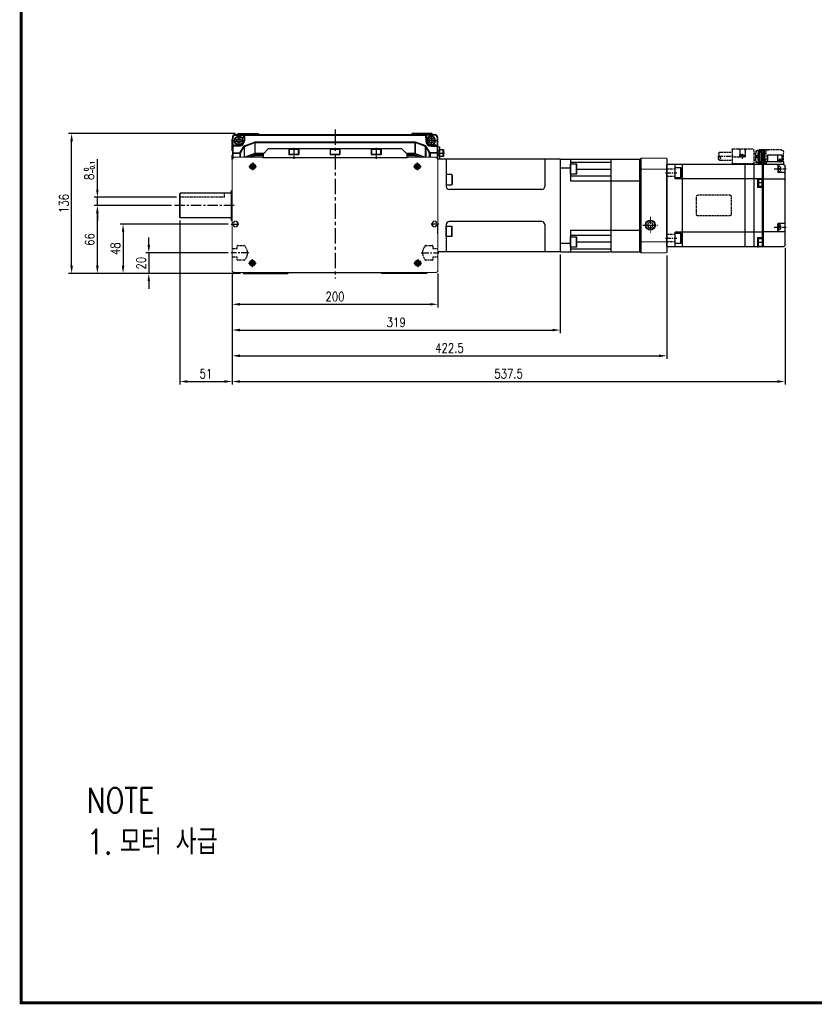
# Model space of a CAD drawing. Extents: x 8754 to 13695, y -84307 to -82568.
# Tile 18 of 34: x 11273 to 12045, y -84281 to -83325. Entities that reach past the tile are written whole.
import ezdxf

# ---------------------------------------------------------------- set-up
doc = ezdxf.new("R2010")
doc.units = 0
doc.header["$LTSCALE"] = 4
doc.header["$MEASUREMENT"] = 0
doc.linetypes.add('CENTER', pattern=[2, 1.25, -0.25, 0.25, -0.25])
doc.linetypes.add('HIDDEN', pattern=[0.375, 0.25, -0.125])
doc.layers.get('0').update_dxf_attribs({"linetype": 'CONTINUOUS'})
doc.layers.get('Defpoints').update_dxf_attribs({"linetype": 'CONTINUOUS'})
for name, color, linetype in [('0.CENTER', 1, 'CENTER'), ('CENTER', 1, 'CENTER'), ('CL', 1, 'CENTER'), ('DIMENSION', 4, 'CONTINUOUS'), ('HIDDEN', 3, 'HIDDEN')]:
    doc.layers.add(name, color=color, linetype=linetype)
doc.styles.add('GHS', font='romans.shx', dxfattribs={"width": 0.8, "bigfont": 'ghs.shx'})
doc.dimstyles.new('P3', dxfattribs={"dimscale": 3, "dimtxt": 3, "dimasz": 2.5, "dimexe": 1, "dimexo": 1, "dimgap": 1, "dimtad": 1, "dimdec": 3, "dimdsep": 46, "dimtxsty": 'GHS', "dimcen": 0, "dimclrd": 4, "dimclre": 4, "dimclrt": 4, "dimadec": 0, "dimazin": 0, "dimtfac": 1, "dimtdec": 3, "dimtmove": 0, "dimatfit": 3, "dimfxl": 0, "dimtolj": 1, "dimarcsym": 0})

# ---------------------------------------------------------------- blocks, each defined once
blk = doc.blocks.new('A$C51E1496B')
for p, q in [((2.5, 4.48), (3.75, 5.2)), ((2.5, 3.75), (2.5, 4.48)), ((2.5, 3.02), (2.5, 3.75)), ((3.75, 2.3), (2.5, 3.02)), ((5, 4.48), (3.75, 5.2)), ((3.75, 2.3), (5, 3.02)), ((5, 3.75), (5, 4.48)), ((5, 3.02), (5, 3.75))]:
    blk.add_line(p, q)
for radius in [2.75, 2.4]:
    blk.add_circle((3.75, 3.75), radius)
at = {"layer": 'CENTER', "ltscale": 0.5}
for p, q in [((0, 3.75), (7.5, 3.75)), ((3.75, 7.5), (3.75, 0))]:
    blk.add_line(p, q, dxfattribs=at)
blk = doc.blocks.new('A$C3ACF6E50')
for p, q in [((3, 31), (196.5, 31)), ((3, 30.5), (10.66, 30.5)), ((10.57, 24.95), (10.66, 30.51)), ((11.72, 30.02), (11.64, 24.92)), ((12.22, 30.51), (187.28, 30.51)), ((187.78, 30.02), (187.86, 24.92)), ((188.93, 24.95), (188.84, 30.51)), ((196.5, 30.5), (188.84, 30.5)), ((0, 28), (0, 7.19)), ((0.5, 28), (0.5, 19.98)), ((6.14, 19.51), (1, 19.51)), ((1.8, 20.53), (6.07, 20.53)), ((7.35, 13.15), (11.08, 19.43)), ((7.77, 12.91), (11.5, 19.19)), ((11.5, 19.19), (11.5, 9)), ((11.59, 19.87), (21.65, 23.68)), ((11.75, 19.45), (21.81, 23.27)), ((11.75, 9), (11.75, 19.45)), ((21.81, 23.27), (21.81, 12.67)), ((21.97, 23.74), (177.53, 23.74)), ((21.97, 12.69), (21.97, 23.3)), ((21.97, 23.3), (177.53, 23.3)), ((177.53, 12.69), (177.53, 23.3)), ((177.69, 23.27), (177.69, 12.67)), ((187.75, 19.45), (177.69, 23.27)), ((187.91, 19.87), (177.85, 23.68)), ((187.75, 9), (187.75, 19.45)), ((188, 19.19), (188, 9)), ((191.73, 12.91), (188, 19.19)), ((192.15, 13.15), (188.42, 19.43)), ((193.36, 19.51), (198.5, 19.51)), ((197.7, 20.53), (193.43, 20.53)), ((199, 28), (199, 19.98)), ((199.5, 28), (199.5, 7.19)), ((0.5, 19.01), (0.5, 13.15)), ((0.5, 13.15), (7.35, 13.15)), ((0.5, 12.71), (7.35, 12.71)), ((0.5, 12.71), (0.5, 7.98)), ((7.35, 12.71), (7.35, 9)), ((7.77, 9), (7.77, 12.91)), ((21.79, 12.66), (12.11, 9)), ((21.97, 12.24), (13.38, 9)), ((21.99, 10.94), (16.83, 9)), ((18.26, 9), (22.16, 10.47)), ((30.44, 12.69), (21.96, 12.69)), ((29.99, 12.24), (21.97, 12.24)), ((29.75, 11), (22.34, 11)), ((22.34, 10.5), (29.75, 10.5)), ((177.53, 12.69), (169.06, 12.69)), ((177.53, 12.24), (169.51, 12.24)), ((177.16, 11), (169.75, 11)), ((169.75, 10.5), (177.16, 10.5)), ((181.24, 9), (177.34, 10.47)), ((177.51, 10.94), (182.67, 9)), ((177.53, 12.24), (186.12, 9)), ((177.71, 12.66), (187.39, 9)), ((191.73, 9), (191.73, 12.91)), ((199, 13.15), (192.15, 13.15)), ((192.15, 12.71), (192.15, 9)), ((199, 12.71), (192.15, 12.71)), ((199, 19.01), (199, 13.15)), ((199, 12.71), (199, 7.98))]:
    blk.add_line(p, q)
for centre, radius, start, end in [((3, 28), 3, 90, 180), ((3, 28), 2.5, 90, 180), ((11.16, 30.5), 0.5, 90, 178.99998), ((12.22, 30.01), 0.5, 90, 178.99999), ((187.28, 30.01), 0.5, 1.00001, 90), ((188.34, 30.5), 0.5, 1.00002, 90), ((196.5, 28), 3, 0, 90), ((196.5, 28), 2.5, 0, 90), ((1.8, 18.73), 1.8, 90, 180), ((1, 19.01), 0.5, 90, 180), ((6.07, 25.03), 4.5, 270, 358.99998), ((6.14, 25.01), 5.5, 270, 358.99999), ((193.36, 25.01), 5.5, 181.00001, 270), ((193.43, 25.03), 4.5, 181.00002, 270), ((197.7, 18.73), 1.8, 360, 90), ((198.5, 19.01), 0.5, 0, 90), ((0.5, 12.65), 0.5, 90.00014, 180), ((0.5, 12.21), 0.5, 89.99994, 180), ((7.36, 13.23), 0.517, 269.14799, 322.16409), ((21.96, 12.19), 0.5, 90, 110.70441), ((22.34, 10), 1, 90, 110.62354), ((22.34, 10), 0.5, 90, 110.62352), ((177.16, 10), 1, 69.37646, 90), ((177.16, 10), 0.5, 69.37648, 90), ((177.54, 12.19), 0.5, 69.29559, 90), ((192.14, 13.23), 0.517, 217.83591, 270.85201), ((199, 12.65), 0.5, 0, 89.99986), ((199, 12.21), 0.5, 0, 90.00006)]:
    blk.add_arc(centre, radius, start, end)
for points, knots in [([(11.08, 19.43), (11.1, 19.45), (11.13, 19.5), (11.18, 19.57), (11.24, 19.63), (11.32, 19.71), (11.44, 19.8), (11.54, 19.84), (11.59, 19.87)], [0, 0, 0, 0, 0.128272, 0.254292, 0.378824, 0.502663, 0.751269, 1, 1, 1, 1]), ([(11.75, 19.45), (11.74, 19.44), (11.71, 19.42), (11.66, 19.39), (11.61, 19.35), (11.57, 19.3), (11.53, 19.25), (11.51, 19.21), (11.5, 19.19)], [0, 0, 0, 0, 0.140706, 0.290762, 0.451055, 0.622313, 0.805131, 1, 1, 1, 1]), ([(21.65, 23.68), (21.67, 23.69), (21.73, 23.71), (21.81, 23.73), (21.89, 23.74), (21.94, 23.74), (21.97, 23.74)], [0, 0, 0, 0, 0.252217, 0.501608, 0.75019, 1, 1, 1, 1]), ([(21.97, 23.3), (21.95, 23.3), (21.91, 23.3), (21.86, 23.29), (21.83, 23.27), (21.81, 23.27)], [0, 0, 0, 0, 0.326026, 0.658119, 1, 1, 1, 1]), ([(177.85, 23.68), (177.83, 23.69), (177.77, 23.71), (177.69, 23.73), (177.61, 23.74), (177.56, 23.74), (177.53, 23.74)], [0, 0, 0, 0, 0.252217, 0.501608, 0.75019, 1, 1, 1, 1]), ([(177.53, 23.3), (177.55, 23.3), (177.59, 23.3), (177.64, 23.29), (177.67, 23.27), (177.69, 23.27)], [0, 0, 0, 0, 0.326026, 0.658119, 1, 1, 1, 1]), ([(187.75, 19.45), (187.76, 19.44), (187.79, 19.42), (187.84, 19.39), (187.89, 19.35), (187.93, 19.3), (187.97, 19.25), (187.99, 19.21), (188, 19.19)], [0, 0, 0, 0, 0.140706, 0.290762, 0.451055, 0.622313, 0.805131, 1, 1, 1, 1]), ([(188.42, 19.43), (188.4, 19.45), (188.37, 19.5), (188.32, 19.57), (188.26, 19.63), (188.18, 19.71), (188.06, 19.8), (187.96, 19.84), (187.91, 19.87)], [0, 0, 0, 0, 0.128272, 0.254292, 0.378824, 0.502663, 0.751269, 1, 1, 1, 1])]:
    blk.add_open_spline(points, degree=3, knots=knots)
blk = doc.blocks.new('QW')
for p, q in [((9392.46, -86260.23), (9392.71, -86259.98)), ((9397.96, -86255.23), (9398.46, -86254.73)), ((9397.96, -86255.73), (9397.96, -86255.23)), ((9398.46, -86254.73), (9417.46, -86254.73)), ((9417.46, -86254.73), (9417.96, -86255.23)), ((9417.96, -86255.23), (9417.96, -86255.73)), ((9567.46, -86254.73), (9566.96, -86255.23)), ((9566.96, -86255.23), (9566.96, -86255.73)), ((9586.46, -86254.73), (9567.46, -86254.73)), ((9586.96, -86255.23), (9586.46, -86254.73)), ((9586.96, -86255.73), (9586.96, -86255.23)), ((9592.46, -86260.23), (9592.21, -86259.98)), ((9392.46, -86271.58), (9392.46, -86260.23)), ((9592.46, -86271.58), (9592.46, -86260.23)), ((9392.71, -86271.58), (9392.46, -86271.58)), ((9392.46, -86275.88), (9392.71, -86275.88)), ((9392.46, -86279.73), (9392.46, -86275.88)), ((9413.86, -86277.73), (9413.86, -86276.73)), ((9421.46, -86276.23), (9421.96, -86276.23)), ((9421.96, -86276.23), (9422.46, -86276.73)), ((9562.96, -86276.23), (9562.46, -86276.73)), ((9563.46, -86276.23), (9562.96, -86276.23)), ((9571.06, -86277.73), (9571.06, -86276.73)), ((9592.21, -86271.58), (9592.46, -86271.58)), ((9592.46, -86275.88), (9592.21, -86275.88)), ((9592.46, -86279.73), (9592.46, -86275.88)), ((9392.59, -86279.86), (9392.46, -86279.73)), ((9592.33, -86279.86), (9592.46, -86279.73))]:
    blk.add_line(p, q)
for centre, start, end in [((9414.36, -86276.73), 169.7435, 180), ((9570.56, -86276.73), 0, 10.2565)]:
    blk.add_arc(centre, 0.5, start, end)
blk = doc.blocks.new('A$C2D5E1BEB')
at = {"color": 7, "linetype": 'Continuous', "lineweight": 15}
for p, q in [((0.05, 2.51), (0.05, 198.49)), ((2.05, 200.5), (109.03, 200.5)), ((112.04, 197.49), (112.04, 172.07)), ((111.54, 29.85), (111.54, 171.15)), ((111.69, 171.5), (111.9, 171.71)), ((111.9, 29.29), (111.69, 29.5)), ((112.04, 28.93), (112.04, 3.51)), ((109.03, 0.5), (2.05, 0.5))]:
    blk.add_line(p, q, dxfattribs=at)
for points, knots in [([(2.05, 200.5), (2.01, 200.5), (1.91, 200.5), (1.77, 200.48), (1.63, 200.46), (1.49, 200.42), (1.36, 200.38), (1.16, 200.29), (0.91, 200.15), (0.63, 199.92), (0.39, 199.64), (0.23, 199.35), (0.12, 199.06), (0.06, 198.78), (0.05, 198.59), (0.05, 198.49)], [0, 0, 0, 0, 0.045956, 0.091235, 0.136063, 0.180673, 0.225302, 0.270185, 0.385998, 0.500084, 0.613988, 0.729983, 0.819362, 0.908741, 1, 1, 1, 1]), ([(112.04, 197.49), (112.04, 197.55), (112.04, 197.67), (112.02, 197.85), (112, 198.04), (111.96, 198.21), (111.91, 198.39), (111.85, 198.56), (111.73, 198.84), (111.52, 199.21), (111.17, 199.63), (110.75, 199.98), (110.34, 200.21), (109.98, 200.36), (109.67, 200.44), (109.35, 200.49), (109.14, 200.5), (109.03, 200.5)], [0, 0, 0, 0, 0.039428, 0.078337, 0.116868, 0.155169, 0.193387, 0.231671, 0.27017, 0.385992, 0.500042, 0.613955, 0.729914, 0.797069, 0.863938, 0.931321, 1, 1, 1, 1]), ([(111.54, 171.15), (111.54, 171.17), (111.54, 171.21), (111.56, 171.28), (111.58, 171.34), (111.61, 171.4), (111.64, 171.45), (111.67, 171.49), (111.69, 171.5)], [0, 0, 0, 0, 0.171546, 0.337268, 0.5, 0.662732, 0.828454, 1, 1, 1, 1]), ([(111.9, 171.71), (111.91, 171.73), (111.94, 171.76), (111.98, 171.81), (112.01, 171.87), (112.03, 171.93), (112.04, 172), (112.04, 172.04), (112.04, 172.07)], [0, 0, 0, 0, 0.171546, 0.337268, 0.5, 0.662732, 0.828454, 1, 1, 1, 1]), ([(111.69, 29.5), (111.67, 29.51), (111.64, 29.55), (111.61, 29.6), (111.58, 29.66), (111.56, 29.72), (111.54, 29.79), (111.54, 29.83), (111.54, 29.85)], [0, 0, 0, 0, 0.1715465, 0.3372684, 0.5, 0.6627316, 0.8284535, 1, 1, 1, 1]), ([(112.04, 28.93), (112.04, 28.96), (112.04, 29), (112.03, 29.07), (112.01, 29.13), (111.98, 29.19), (111.94, 29.24), (111.91, 29.27), (111.9, 29.29)], [0, 0, 0, 0, 0.171546, 0.337268, 0.5, 0.662732, 0.828454, 1, 1, 1, 1]), ([(0.05, 2.51), (0.05, 2.46), (0.05, 2.37), (0.06, 2.22), (0.09, 2.08), (0.12, 1.95), (0.17, 1.81), (0.25, 1.61), (0.39, 1.36), (0.63, 1.08), (0.91, 0.85), (1.2, 0.68), (1.49, 0.57), (1.77, 0.51), (1.96, 0.5), (2.05, 0.5)], [0, 0, 0, 0, 0.045956, 0.091235, 0.136063, 0.180673, 0.225302, 0.270185, 0.385998, 0.500084, 0.613988, 0.729983, 0.819362, 0.908741, 1, 1, 1, 1]), ([(109.03, 0.5), (109.09, 0.5), (109.22, 0.5), (109.4, 0.52), (109.58, 0.55), (109.76, 0.59), (109.93, 0.63), (110.1, 0.69), (110.38, 0.81), (110.75, 1.02), (111.17, 1.37), (111.52, 1.79), (111.75, 2.2), (111.9, 2.57), (111.98, 2.87), (112.04, 3.19), (112.04, 3.41), (112.04, 3.51)], [0, 0, 0, 0, 0.039428, 0.078337, 0.116868, 0.155169, 0.193387, 0.231671, 0.27017, 0.385992, 0.500042, 0.613955, 0.729914, 0.797069, 0.863938, 0.931321, 1, 1, 1, 1])]:
    blk.add_open_spline(points, degree=3, knots=knots, dxfattribs=at)
blk = doc.blocks.new('A$C559F7BB4')
for p, q in [((3.25, 6.5), (5.25, 7.66)), ((3.25, 5.31), (3.25, 6.5)), ((3.25, 4.11), (3.25, 5.31)), ((5.25, 2.96), (3.25, 4.11)), ((5.25, 7.66), (7.25, 6.5)), ((7.25, 4.11), (5.25, 2.96)), ((7.25, 6.5), (7.25, 5.31)), ((7.25, 5.31), (7.25, 4.11))]:
    blk.add_line(p, q)
for radius in [4.25, 3.73]:
    blk.add_circle((5.25, 5.31), radius)
at = {"layer": 'CENTER'}
for p, q in [((5.25, 10.61), (5.25, 0)), ((0, 5.31), (10.5, 5.31))]:
    blk.add_line(p, q, dxfattribs=at)
blk = doc.blocks.new('A$C6147525E')
for p, q in [((-90, 0), (-89, -1)), ((-46, -1), (-45, 0)), ((-45, 0), (45, 0)), ((45, 0), (46, -1)), ((89, -1), (90, 0)), ((-89, -1), (-46, -1)), ((89, -1), (46, -1))]:
    blk.add_line(p, q)
blk = doc.blocks.new('A$C3C367657')
for p, q in [((-15, 9.5), (-20, 4.5)), ((-20, 4.5), (-20, 1)), ((-20, 1), (120, 1)), ((115, 9.5), (-15, 9.5)), ((5.25, 9.5), (5.25, 4.1)), ((5.25, 4.1), (14.75, 4.1)), ((14.75, 9.5), (14.75, 4.1)), ((45.25, 9.5), (45.25, 4.1)), ((45.25, 4.1), (54.75, 4.1)), ((54.75, 9.5), (54.75, 4.1)), ((85.25, 9.5), (85.25, 4.1)), ((85.25, 4.1), (94.75, 4.1)), ((94.75, 9.5), (94.75, 4.1)), ((115, 9.5), (120, 4.5)), ((120, 1), (120, 4.5))]:
    blk.add_line(p, q)
at = {"layer": 'CENTER', "ltscale": 0.5}
for p, q in [((10, 10.5), (10, 0)), ((90, 10.5), (90, 0))]:
    blk.add_line(p, q, dxfattribs=at)
blk = doc.blocks.new('A$C4E323714')
for p, q in [((0, 4.7), (0.52, 5)), ((8.5, 4.7), (0, 4.7)), ((0, 0), (0, 4.7)), ((8.5, 0), (0, 0)), ((7.98, 5), (0.52, 5)), ((8.5, 4.7), (7.98, 5)), ((8.5, 4.7), (8.5, 0))]:
    blk.add_line(p, q)
blk = doc.blocks.new('A$C4AFA7B4E')
for p, q in [((121, 45), (2, 45)), ((10, 45), (10, 18.5)), ((106, 45), (106, 18.5)), ((121, 45), (121, -45)), ((103, 15.5), (13, 15.5)), ((10, -18.5), (10, -45)), ((103, -15.5), (13, -15.5)), ((106, -18.5), (106, -45)), ((121, -45), (2, -45))]:
    blk.add_line(p, q)
for centre, start, end in [((13, 18.5), 180, 270), ((103, 18.5), 270, 0), ((13, -18.5), 90, 180), ((103, -18.5), 0, 90)]:
    blk.add_arc(centre, 3, start, end)
blk = doc.blocks.new('A$C542E2488')
for p, q in [((-112, 48.8), (-98, 48.8)), ((-112, 42.4), (-112, 48.8)), ((-107.7, 48.8), (-107.7, 43.4)), ((-98, 48.8), (-98, 42.4)), ((-113.5, 42.4), (-96.5, 42.4)), ((-113.5, 42.4), (-113.5, 40)), ((-113.5, 40), (-93, 40)), ((-112, 43.4), (-107.7, 43.4)), ((-111.4, 43.99), (-111.45, 43.4)), ((-109.7, 44.7), (-110.57, 44.2)), ((-109.7, 44.7), (-108.83, 44.2)), ((-108, 38.5), (-108.5, 38.5)), ((-108.5, 32.5), (-108.5, 38.5)), ((-108, 43.99), (-107.95, 43.4)), ((-108, 39), (-108, 32.4)), ((-96.5, 42.4), (-96.5, 40)), ((-96.5, 42.4), (-96.5, 40)), ((-94, -40), (-94, 40)), ((-93, 33), (-93, 40)), ((-93, -40), (-93, 39.89)), ((-92.65, 40), (-85.05, 40)), ((-84.7, 40), (-0.55, 40)), ((-84.7, 40), (-84.7, -40)), ((-76.2, -40), (-76.2, 40)), ((-15.2, -40), (-15.2, 40)), ((-8, 26), (-8, 40)), ((0, -39.78), (0, 39.78)), ((-115, -38), (-115, 38)), ((-114, 32), (-108.4, 32)), ((-110.5, 35.5), (-109.83, 36.66)), ((-110.5, 35.5), (-109.83, 34.34)), ((-109.48, 38.16), (-108.5, 38.25)), ((-109.48, 32.84), (-108.5, 32.75)), ((-108, 32.5), (-108.5, 32.5)), ((-84.7, 29.26), (-84.7, 29.28)), ((-114, 25.5), (-93, 25.5)), ((-93, 26), (-8, 26)), ((-92.62, 25.5), (-93, 24.85)), ((-93, 19.15), (-93, 24.85)), ((-92.62, 18.5), (-93, 19.15)), ((-89, 25.5), (-92.62, 25.5)), ((-92.62, 18.5), (-92.62, 25.5)), ((-88.2, 26), (-89, 26)), ((-89, 26), (-89, 18)), ((-88.2, 26), (-88.2, 17.5)), ((-93, 17.5), (-88.2, 17.5)), ((-92.62, 18.5), (-89, 18.5)), ((-88.2, 18), (-89, 18)), ((-114, -17.5), (-108.4, -17.5)), ((-109.48, -18.34), (-108.5, -18.25)), ((-108.5, -18), (-108.5, -24)), ((-108, -18), (-108.5, -18)), ((-108, -25), (-108, -17.9)), ((-114, -25.5), (-93, -25.5)), ((-110.5, -21), (-109.83, -19.84)), ((-110.5, -21), (-109.83, -22.16)), ((-109.48, -23.66), (-108.5, -23.75)), ((-108, -24), (-108.5, -24)), ((-93, -26), (-8, -26)), ((-8, -40), (-8, -26)), ((-93, -31.5), (-88.2, -31.5)), ((-92.62, -32.5), (-93, -33.15)), ((-93, -33.15), (-93, -38.85)), ((-92.62, -32.5), (-92.62, -39.5)), ((-92.62, -32.5), (-89, -32.5)), ((-89, -40), (-89, -32)), ((-88.2, -32), (-89, -32)), ((-88.2, -31.5), (-88.2, -40)), ((-113, -40), (-0.55, -40)), ((-92.62, -39.5), (-93, -38.85)), ((-89, -39.5), (-92.62, -39.5)), ((-88.2, -40), (-89, -40))]:
    blk.add_line(p, q)
for centre, radius, start, end in [((-113, 38), 2, 90, 180), ((-110.8, 43.94), 0.6, 106.38769, 175), ((-109.7, 40.2), 4.5, 73.61231, 106.38769), ((-108.6, 43.94), 0.6, 5, 73.61231), ((-107, 39), 1, 90, 180), ((-92.65, 39.4), 0.6, 90, 125.68534), ((-85.05, 39.4), 0.6, 54.31466, 90), ((-0.55, 39.2), 0.8, 46.56746, 90), ((-114, 31), 1, 90, 180), ((-103.5, 35.5), 7, 162.47322, 197.52678), ((-109.41, 37.37), 0.8, 95, 162.47322), ((-109.41, 33.63), 0.8, 197.52678, 265), ((-108.4, 32.4), 0.4, 270, 0), ((-114, 24.5), 1, 90, 180), ((-114, -16.5), 1, 180, 270), ((-103.5, -21), 7, 162.47322, 197.52678), ((-109.41, -19.13), 0.8, 95, 162.47322), ((-108.4, -17.9), 0.4, 0, 90), ((-114, -24.5), 1, 180, 270), ((-109.41, -22.87), 0.8, 197.52678, 265), ((-107, -25), 1, 180, 210), ((-113, -38), 2, 180, 270), ((-0.55, -39.2), 0.8, 270, 313.43254)]:
    blk.add_arc(centre, radius, start, end)
at = {"layer": 'CENTER'}
for p, q in [((-73.1, 50.15), (-73.1, 45.25)), ((-49.65, 47.9), (-65.75, 47.9)), ((-109.7, 45.63), (-109.7, 41.66)), ((-104.46, 35.5), (-116.1, 35.5)), ((1.18, 31.82), (-9.59, 31.82)), ((-93.57, 22), (-87.4, 22)), ((-104.46, -21), (-116.1, -21)), ((-93.57, -36), (-87.4, -36)), ((1.18, -31.82), (-9.59, -31.82))]:
    blk.add_line(p, q, dxfattribs=at)
at = {"layer": 'HIDDEN'}
for p, q in [((-113.5, 42.4), (-113.5, 51.6)), ((-111.1, 54), (-95.64, 54)), ((-96.5, 42.4), (-96.5, 51.6)), ((-95.35, 53.98), (-95.51, 53.81)), ((-95.3, 54), (-89.42, 54)), ((-90.27, 53.97), (-95.25, 53.97)), ((-90.17, 53.78), (-95.15, 53.78)), ((-90.07, 53.38), (-95.05, 53.38)), ((-89.99, 52.81), (-94.97, 52.81)), ((-89.91, 52.07), (-94.89, 52.07)), ((-89.84, 51.19), (-94.83, 51.19)), ((-89.79, 50.19), (-94.77, 50.19)), ((-89.76, 49.11), (-94.74, 49.11)), ((-89.74, 47.98), (-94.72, 47.98)), ((-89.18, 53.4), (-87.45, 53.4)), ((-89.09, 52.8), (-87.36, 52.8)), ((-88.85, 48.2), (-87.17, 48.2)), ((-86.64, 50.65), (-84.7, 50.65)), ((-84.7, 53.08), (-84.7, 40)), ((-64, 55), (-82.7, 55)), ((-76.2, 53.5), (-76.2, 47.4)), ((-75.6, 47.9), (-70.6, 47.9)), ((-75.6, 47.9), (-75.6, 47.4)), ((-75.28, 48.68), (-75.35, 47.9)), ((-73.1, 49.6), (-73.97, 49.1)), ((-73.1, 49.6), (-72.23, 49.1)), ((-70.96, 53.5), (-70.96, 48.89)), ((-70.92, 48.68), (-70.85, 47.9)), ((-70.6, 47.9), (-70.6, 47.4)), ((-63.5, 54.5), (-63.5, 40)), ((-51.16, 51.9), (-63.5, 51.9)), ((-96.5, 40.8), (-95.64, 40.8)), ((-95.51, 40.99), (-95.35, 40.82)), ((-95.3, 40.8), (-89.42, 40.8)), ((-90.27, 40.83), (-95.25, 40.83)), ((-90.17, 41.02), (-95.15, 41.02)), ((-90.07, 41.42), (-95.05, 41.42)), ((-89.99, 41.99), (-94.97, 41.99)), ((-89.91, 42.73), (-94.89, 42.73)), ((-89.84, 43.61), (-94.83, 43.61)), ((-89.79, 44.61), (-94.77, 44.61)), ((-89.76, 45.69), (-94.74, 45.69)), ((-89.74, 46.82), (-94.72, 46.82)), ((-89.76, 47.4), (-84.7, 47.4)), ((-89.18, 41.4), (-87.45, 41.4)), ((-89.09, 42), (-87.36, 42)), ((-88.85, 46.6), (-87.17, 46.6)), ((-86.64, 44.15), (-84.7, 44.15)), ((-84.7, 40.4), (-63.5, 40.4)), ((-63.5, 47.4), (-76.2, 47.4)), ((-51.15, 43.9), (-63.5, 43.9)), ((-8, 35.32), (0, 35.32)), ((-8, 28.32), (0, 28.32)), ((-61.5, 10), (-30, 10)), ((-62.5, 9), (-62.5, -9)), ((-29, -9), (-29, 9)), ((-61.5, -10), (-30, -10)), ((-8, -28.32), (0, -28.32)), ((-8, -35.32), (0, -35.32))]:
    blk.add_line(p, q, dxfattribs=at)
for points in [[(-95.64, 40.8), (-95.59, 40.83), (-95.54, 40.9), (-95.5, 41.02), (-95.45, 41.2), (-95.4, 41.42), (-95.36, 41.68), (-95.31, 41.99), (-95.27, 42.34), (-95.24, 42.73), (-95.2, 43.16), (-95.17, 43.61), (-95.15, 44.1), (-95.12, 44.61), (-95.1, 45.14), (-95.09, 45.69), (-95.08, 46.25), (-95.07, 46.82), (-95.07, 47.4), (-95.07, 47.98), (-95.08, 48.55), (-95.09, 49.11), (-95.1, 49.66), (-95.12, 50.19), (-95.15, 50.7), (-95.17, 51.19), (-95.2, 51.64), (-95.24, 52.07), (-95.27, 52.46), (-95.31, 52.81), (-95.36, 53.12), (-95.4, 53.38), (-95.45, 53.6), (-95.5, 53.78), (-95.54, 53.9), (-95.59, 53.97), (-95.64, 54)], [(-95.35, 40.82), (-95.29, 40.8), (-95.24, 40.83), (-95.19, 40.91), (-95.14, 41.04), (-95.09, 41.23), (-95.05, 41.46), (-95, 41.74), (-94.96, 42.07), (-94.92, 42.44), (-94.88, 42.85), (-94.85, 43.29), (-94.82, 43.77), (-94.79, 44.28), (-94.77, 44.81), (-94.75, 45.36), (-94.74, 45.93), (-94.73, 46.52), (-94.72, 47.1), (-94.72, 47.7), (-94.73, 48.28), (-94.74, 48.87), (-94.75, 49.44), (-94.77, 49.99), (-94.79, 50.52), (-94.82, 51.03), (-94.85, 51.51), (-94.88, 51.95), (-94.92, 52.36), (-94.96, 52.73), (-95, 53.06), (-95.05, 53.34), (-95.09, 53.57), (-95.14, 53.76), (-95.19, 53.89), (-95.24, 53.97), (-95.29, 54), (-95.35, 53.98)], [(-90.32, 40.8), (-90.27, 40.83), (-90.22, 40.9), (-90.17, 41.02), (-90.12, 41.2), (-90.07, 41.42), (-90.03, 41.68), (-89.99, 41.99), (-89.95, 42.34), (-89.91, 42.73), (-89.87, 43.16), (-89.84, 43.61), (-89.82, 44.1), (-89.79, 44.61), (-89.77, 45.14), (-89.76, 45.69), (-89.75, 46.25), (-89.74, 46.82), (-89.74, 47.4), (-89.74, 47.98), (-89.75, 48.55), (-89.76, 49.11), (-89.77, 49.66), (-89.79, 50.19), (-89.82, 50.7), (-89.84, 51.19), (-89.87, 51.64), (-89.91, 52.07), (-89.95, 52.46), (-89.99, 52.81), (-90.03, 53.12), (-90.07, 53.38), (-90.12, 53.6), (-90.17, 53.78), (-90.22, 53.9), (-90.27, 53.97), (-90.32, 54)], [(-89.18, 53.4), (-89.24, 53.66), (-89.3, 53.85), (-89.36, 53.96), (-89.42, 54)], [(-88.85, 48.2), (-88.86, 48.8), (-88.87, 49.4), (-88.89, 49.97), (-88.91, 50.53), (-88.94, 51.05), (-88.97, 51.55), (-89.01, 52.01), (-89.05, 52.42), (-89.09, 52.8)], [(-86.9, 41.76), (-86.85, 41.97), (-86.81, 42.22), (-86.77, 42.52), (-86.73, 42.86), (-86.7, 43.23), (-86.67, 43.63), (-86.64, 44.07), (-86.62, 44.54), (-86.6, 45.02), (-86.58, 45.53), (-86.57, 46.05), (-86.56, 46.59), (-86.55, 47.13), (-86.55, 47.67), (-86.56, 48.21), (-86.57, 48.75), (-86.58, 49.27), (-86.6, 49.78), (-86.62, 50.26), (-86.64, 50.73), (-86.67, 51.17), (-86.7, 51.57), (-86.73, 51.94), (-86.77, 52.28), (-86.81, 52.58), (-86.85, 52.83), (-86.9, 53.04)], [(-51.16, 51.9), (-50.47, 50.91), (-50.16, 49.91), (-50.47, 48.88), (-51.16, 47.9), (-51.85, 46.97), (-52.16, 45.87), (-51.84, 44.57), (-51.15, 43.9), (-50.49, 44.53), (-50.16, 45.75), (-50.43, 46.88), (-51.08, 47.81)], [(-89.42, 40.8), (-89.36, 40.84), (-89.3, 40.95), (-89.24, 41.14), (-89.18, 41.4)], [(-89.09, 42), (-89.05, 42.38), (-89.01, 42.79), (-88.97, 43.25), (-88.94, 43.75), (-88.91, 44.27), (-88.89, 44.83), (-88.87, 45.4), (-88.86, 46), (-88.85, 46.6)]]:
    blk.add_lwpolyline(points, dxfattribs=at)
for centre, radius, start, end in [((-111.1, 51.6), 2.4, 90, 180), ((-98.9, 51.6), 2.4, 0, 90), ((-87.45, 52.8), 0.6, 23.2768, 90), ((-87.36, 52.2), 0.6, 13.83333, 90), ((-87.17, 48.8), 0.6, 270, 0), ((-82.7, 53), 2, 90, 180), ((-77.7, 53.5), 1.5, 0, 90), ((-74.48, 48.61), 0.8, 105.44272, 175), ((-73.1, 43.6), 6, 74.55728, 105.44272), ((-71.72, 48.61), 0.8, 5, 74.55728), ((-69.46, 53.5), 1.5, 90, 180), ((-64, 54.5), 0.5, 0, 90), ((-87.45, 42), 0.6, 270, 336.7232), ((-87.36, 42.6), 0.6, 270, 346.16667), ((-87.17, 46), 0.6, 0, 90), ((-61.5, 9), 1, 90, 180), ((-30, 9), 1, 0, 90), ((-61.5, -9), 1, 180, 270), ((-30, -9), 1, 270, 0)]:
    blk.add_arc(centre, radius, start, end, dxfattribs=at)
blk = doc.blocks.new('A$C58104034')
for p, q in [((-4.31, 6), (-5, 5.6)), ((-5, 2.34), (-5, 5.6)), ((-2.03, 5.6), (-5, 5.6)), ((-5, 0), (-5, 2.34)), ((5, 0), (-5, 0)), ((4.31, 6), (-4.31, 6)), ((5, 5.6), (-2.03, 5.6)), ((5, 5.6), (4.31, 6)), ((5, 5.6), (5, 0))]:
    blk.add_line(p, q)
blk = doc.blocks.new('A$C5DFC24A5')
for p, q in [((-103, 45), (-103.5, 44.5)), ((-103.5, 44.5), (-103.5, -44.5)), ((-103, 45), (-55, 45)), ((-94, 45), (-93.5, 44.5)), ((-93.5, 44.5), (-93.5, 24)), ((-93.5, 42.05), (-54.5, 42.05)), ((-55, 45), (-54.5, 44.5)), ((-54, 45), (-54.5, 44.5)), ((-54.5, 44.5), (-54.5, -44.5)), ((-54, 45), (-26, 45)), ((0, 45.5), (0, -45.5)), ((-103.5, 36.59), (-93.5, 36.59)), ((-93.5, 28.85), (-54.5, 28.85)), ((-87.5, 35.35), (-54.5, 35.35)), ((-93.5, 24), (-26, 24)), ((-16, -16.11), (-18.5, -17.56)), ((-16, -16.11), (-18.5, -17.56)), ((-18.5, -17.56), (-18.5, -20.44)), ((-18.5, -17.56), (-18.5, -20.44)), ((-13.5, -17.56), (-16, -16.11)), ((-13.5, -17.56), (-16, -16.11)), ((-13.5, -20.44), (-13.5, -17.56)), ((-13.5, -20.44), (-13.5, -17.56)), ((-93.5, -24), (-26, -24)), ((-93.5, -24), (-93.5, -44.5)), ((-18.5, -20.44), (-16, -21.89)), ((-16, -21.89), (-13.5, -20.44)), ((-103.5, -36.59), (-93.5, -36.59)), ((-93.5, -28.86), (-54.5, -28.86)), ((-87.5, -35.36), (-54.5, -35.36)), ((-103, -45), (-103.5, -44.5)), ((-103, -45), (-55, -45)), ((-94, -45), (-93.5, -44.5)), ((-93.5, -42.05), (-54.5, -42.05)), ((-55, -45), (-54.5, -44.5)), ((-54, -45), (-54.5, -44.5)), ((-54, -45), (-26, -45))]:
    blk.add_line(p, q)
at = {"color": 7, "linetype": 'Continuous', "lineweight": 15}
for p, q in [((-26.5, 45), (-26.5, -45)), ((-25, 46), (-26, 45)), ((-26, 45), (-26, -45)), ((-25, 46), (-25, -46)), ((-0.5, 46), (-25, 46)), ((-0.5, 46), (0, 45.5)), ((-25, 35.33), (-26, 34.98)), ((-25, 35.33), (0, 35.33)), ((-25, -35.33), (-26, -34.98)), ((-25, -35.33), (0, -35.33)), ((-26, -45), (-25, -46)), ((-25, -46), (-0.5, -46)), ((-0.5, -46), (0, -45.5))]:
    blk.add_line(p, q, dxfattribs=at)
blk.add_circle((-16, -19), 4.86)
at = {"layer": 'CL'}
blk.add_line((-23.36, -19), (-9.14, -19), dxfattribs=at)
blk.add_line((-23.36, -19), (-9.14, -19), dxfattribs=at)
at = {"layer": 'CL', "lineweight": 15}
blk.add_line((-16, -11.14), (-16, -26.86), dxfattribs=at)
at = {"layer": 'CL'}
blk.add_circle((-16, -19), 4.28, dxfattribs=at)
blk = doc.blocks.new('A$C21213D4A')
blk.add_line((231.71, 40.69), (231.71, 48.64))
at = {"layer": 'HIDDEN'}
for p, q in [((31.71, 51.74), (33.71, 51.74)), ((33.71, 48.64), (31.71, 48.64)), ((33.71, 51.74), (33.71, 52.99)), ((33.71, 52.99), (36.21, 52.99)), ((33.71, 47.39), (33.71, 48.64)), ((36.21, 52.99), (36.21, 51.74)), ((36.21, 51.74), (37.21, 51.74)), ((37.21, 48.64), (36.21, 48.64)), ((36.21, 48.64), (36.21, 47.39)), ((37.21, 51.74), (37.21, 48.64)), ((226.21, 48.64), (226.21, 51.74)), ((226.21, 51.74), (227.21, 51.74)), ((227.21, 48.64), (226.21, 48.64)), ((227.21, 51.74), (227.21, 52.99)), ((227.21, 52.99), (229.71, 52.99)), ((227.21, 47.39), (227.21, 48.64)), ((229.71, 52.99), (229.71, 51.74)), ((229.71, 51.74), (231.71, 51.74)), ((231.71, 48.64), (229.71, 48.64)), ((229.71, 48.64), (229.71, 47.39)), ((36.21, 47.39), (33.71, 47.39)), ((229.71, 47.39), (227.21, 47.39)), ((36.71, 26.79), (36.71, 28.84)), ((37.21, 29.34), (43.32, 29.34)), ((220.11, 29.34), (226.21, 29.34)), ((226.71, 28.84), (226.71, 26.79)), ((32.21, 26.29), (36.21, 26.29)), ((46.7, 22.71), (47.21, 22.19)), ((47.21, 22.19), (46.7, 21.68)), ((216.21, 22.19), (216.73, 22.71)), ((216.73, 21.68), (216.21, 22.19)), ((227.21, 26.29), (231.21, 26.29)), ((36.21, 18.09), (32.21, 18.09)), ((36.71, 15.54), (36.71, 17.59)), ((43.32, 15.04), (37.21, 15.04)), ((226.21, 15.04), (220.11, 15.04)), ((226.71, 17.59), (226.71, 15.54)), ((231.21, 18.09), (227.21, 18.09))]:
    blk.add_line(p, q, dxfattribs=at)
for centre, radius, start, end in [((37.21, 28.84), 0.5, 90, 180), ((43.32, 28.84), 0.5, 47.03271, 90), ((37.13, 22.19), 9.59, 3.07172, 47.03271), ((226.3, 22.19), 9.59, 132.96729, 176.92828), ((220.11, 28.84), 0.5, 90, 132.96729), ((226.21, 28.84), 0.5, 0, 90), ((32.21, 26.79), 0.5, 180, 270), ((36.21, 26.79), 0.5, 270, 0), ((37.13, 22.19), 9.59, 312.96729, 356.92828), ((226.3, 22.19), 9.59, 183.07172, 227.03271), ((227.21, 26.79), 0.5, 180, 270), ((231.21, 26.79), 0.5, 270, 0), ((32.21, 17.59), 0.5, 90, 180), ((36.21, 17.59), 0.5, 0, 90), ((37.21, 15.54), 0.5, 180, 270), ((43.32, 15.54), 0.5, 270, 312.96729), ((220.11, 15.54), 0.5, 227.03271, 270), ((226.21, 15.54), 0.5, 270, 0), ((227.21, 17.59), 0.5, 90, 180), ((231.21, 17.59), 0.5, 0, 90)]:
    blk.add_arc(centre, radius, start, end, dxfattribs=at)
blk = doc.blocks.new('*D105')
at = {"color": 4, "lineweight": -2}
for p, q in [((11398.53, -83543.79), (11398.53, -83536.29)), ((11475.53, -83551.29), (11395.53, -83551.29)), ((11398.53, -83551.29), (11398.53, -83571.29)), ((11487.53, -83571.29), (11395.53, -83571.29)), ((11398.53, -83578.79), (11398.53, -83586.29))]:
    blk.add_line(p, q, dxfattribs=at)
at = {"color": 4}
for points in [[(11397.28, -83543.79), (11399.78, -83543.79), (11398.53, -83551.29)], [(11397.28, -83578.79), (11399.78, -83578.79), (11398.53, -83571.29)]]:
    blk.add_solid(points, dxfattribs=at)
at = {"layer": 'Defpoints', "color": 0}
for p in [(11478.53, -83551.29), (11398.53, -83571.29), (11490.53, -83571.29)]:
    blk.add_point(p, dxfattribs=at)
at = {"color": 4, "insert": (11391.03, -83561.29), "char_height": 9, "attachment_point": 5, "rotation": 90, "style": 'GHS'}
blk.add_mtext('\\A1;20', dxfattribs=at)
blk = doc.blocks.new('*D106')
at = {"color": 4, "lineweight": -2}
for p, q in [((11475.53, -83523.29), (11370.53, -83523.29)), ((11373.53, -83530.79), (11373.53, -83563.79)), ((11487.53, -83571.29), (11370.53, -83571.29))]:
    blk.add_line(p, q, dxfattribs=at)
at = {"color": 4}
for points in [[(11372.28, -83530.79), (11374.78, -83530.79), (11373.53, -83523.29)], [(11372.28, -83563.79), (11374.78, -83563.79), (11373.53, -83571.29)]]:
    blk.add_solid(points, dxfattribs=at)
at = {"layer": 'Defpoints', "color": 0}
for p in [(11478.53, -83523.29), (11373.53, -83571.29), (11490.53, -83571.29)]:
    blk.add_point(p, dxfattribs=at)
at = {"color": 4, "insert": (11366.03, -83547.29), "char_height": 9, "attachment_point": 5, "rotation": 90, "style": 'GHS'}
blk.add_mtext('\\A1;48', dxfattribs=at)
blk = doc.blocks.new('*D107')
at = {"color": 4, "lineweight": -2}
for p, q in [((11482.53, -83435.29), (11320.53, -83435.29)), ((11323.53, -83563.79), (11323.53, -83442.79)), ((11487.53, -83571.29), (11320.53, -83571.29))]:
    blk.add_line(p, q, dxfattribs=at)
at = {"color": 4}
for points in [[(11322.28, -83442.79), (11324.78, -83442.79), (11323.53, -83435.29)], [(11322.28, -83563.79), (11324.78, -83563.79), (11323.53, -83571.29)]]:
    blk.add_solid(points, dxfattribs=at)
at = {"layer": 'Defpoints', "color": 0}
for p in [(11323.53, -83435.29), (11485.53, -83435.29), (11490.53, -83571.29)]:
    blk.add_point(p, dxfattribs=at)
at = {"color": 4, "insert": (11316.03, -83503.29), "char_height": 9, "attachment_point": 5, "rotation": 90, "style": 'GHS'}
blk.add_mtext('\\A1;136', dxfattribs=at)
blk = doc.blocks.new('*D108')
at = {"color": 4, "lineweight": -2}
for p, q in [((11479.53, -83571.28), (11479.53, -83604.29)), ((11679.53, -83571.28), (11679.53, -83604.29)), ((11487.03, -83601.29), (11672.03, -83601.29))]:
    blk.add_line(p, q, dxfattribs=at)
at = {"color": 4}
for points in [[(11487.03, -83600.04), (11487.03, -83602.54), (11479.53, -83601.29)], [(11672.03, -83600.04), (11672.03, -83602.54), (11679.53, -83601.29)]]:
    blk.add_solid(points, dxfattribs=at)
at = {"layer": 'Defpoints', "color": 0}
for p in [(11479.53, -83568.28), (11679.53, -83568.28), (11679.53, -83601.29)]:
    blk.add_point(p, dxfattribs=at)
at = {"color": 4, "insert": (11579.53, -83593.79), "char_height": 9, "attachment_point": 5, "style": 'GHS'}
blk.add_mtext('\\A1;200', dxfattribs=at)
blk = doc.blocks.new('*D109')
at = {"color": 4, "lineweight": -2}
for p, q in [((11798.53, -83552.79), (11798.53, -83629.29)), ((11479.53, -83571.28), (11479.53, -83629.29)), ((11487.03, -83626.29), (11791.03, -83626.29))]:
    blk.add_line(p, q, dxfattribs=at)
at = {"color": 4}
for points in [[(11487.03, -83625.04), (11487.03, -83627.54), (11479.53, -83626.29)], [(11791.03, -83625.04), (11791.03, -83627.54), (11798.53, -83626.29)]]:
    blk.add_solid(points, dxfattribs=at)
at = {"layer": 'Defpoints', "color": 0}
for p in [(11798.53, -83549.79), (11479.53, -83568.28), (11798.53, -83626.29)]:
    blk.add_point(p, dxfattribs=at)
at = {"color": 4, "insert": (11639.03, -83618.79), "char_height": 9, "attachment_point": 5, "style": 'GHS'}
blk.add_mtext('\\A1;319', dxfattribs=at)
blk = doc.blocks.new('*D110')
at = {"color": 4, "lineweight": -2}
for p, q in [((11902.03, -83553.79), (11902.03, -83654.29)), ((11479.53, -83571.28), (11479.53, -83654.29)), ((11487.03, -83651.29), (11894.53, -83651.29))]:
    blk.add_line(p, q, dxfattribs=at)
at = {"color": 4}
for points in [[(11487.03, -83650.04), (11487.03, -83652.54), (11479.53, -83651.29)], [(11894.53, -83650.04), (11894.53, -83652.54), (11902.03, -83651.29)]]:
    blk.add_solid(points, dxfattribs=at)
at = {"layer": 'Defpoints', "color": 0}
for p in [(11902.03, -83550.79), (11479.53, -83568.28), (11902.03, -83651.29)]:
    blk.add_point(p, dxfattribs=at)
at = {"color": 4, "insert": (11690.78, -83643.79), "char_height": 9, "attachment_point": 5, "style": 'GHS'}
blk.add_mtext('\\A1;422.5', dxfattribs=at)
blk = doc.blocks.new('*D111')
at = {"color": 4, "lineweight": -2}
for p, q in [((12017.03, -83546.29), (12017.03, -83679.29)), ((11479.53, -83571.28), (11479.53, -83679.29)), ((11487.03, -83676.29), (12009.53, -83676.29))]:
    blk.add_line(p, q, dxfattribs=at)
at = {"color": 4}
for points in [[(11487.03, -83675.04), (11487.03, -83677.54), (11479.53, -83676.29)], [(12009.53, -83675.04), (12009.53, -83677.54), (12017.03, -83676.29)]]:
    blk.add_solid(points, dxfattribs=at)
at = {"layer": 'Defpoints', "color": 0}
for p in [(12017.03, -83543.29), (11479.53, -83568.28), (12017.03, -83676.29)]:
    blk.add_point(p, dxfattribs=at)
at = {"color": 4, "insert": (11748.28, -83668.79), "char_height": 9, "attachment_point": 5, "style": 'GHS'}
blk.add_mtext('\\A1;537.5', dxfattribs=at)
blk = doc.blocks.new('A$C3389219C')
for p, q in [((-3.7, 3.5), (-4, 2.98)), ((-4, 2.98), (-4, -2.98)), ((-3.7, -3.5), (-3.7, 3.5)), ((0, 3.5), (-3.7, 3.5)), ((0, -3.5), (0, 3.5)), ((-3.7, -3.5), (-4, -2.98)), ((-3.7, -3.5), (0, -3.5))]:
    blk.add_line(p, q)
blk = doc.blocks.new('A$C27791318')
for p, q in [((1.5, 3.5), (5.2, 3.5)), ((5.2, -3.5), (5.2, 3.5)), ((5.2, 3.5), (5.5, 2.98)), ((5.5, 2.98), (5.5, -2.98)), ((5.2, -3.5), (1.5, -3.5)), ((5.2, -3.5), (5.5, -2.98))]:
    blk.add_line(p, q)
at = {"ltscale": 3, "xscale": -1}
blk.add_blockref('A$C3389219C', (1.5, 0), dxfattribs=at)
blk = doc.blocks.new('*D103')
at = {"color": 4, "lineweight": -2}
for p, q in [((11420.53, -83505.29), (11345.53, -83505.29)), ((11348.53, -83563.79), (11348.53, -83512.79)), ((11487.53, -83571.29), (11345.53, -83571.29))]:
    blk.add_line(p, q, dxfattribs=at)
at = {"color": 4}
for points in [[(11347.28, -83512.79), (11349.78, -83512.79), (11348.53, -83505.29)], [(11347.28, -83563.79), (11349.78, -83563.79), (11348.53, -83571.29)]]:
    blk.add_solid(points, dxfattribs=at)
at = {"layer": 'Defpoints', "color": 0}
for p in [(11348.53, -83505.29), (11423.53, -83505.29), (11490.53, -83571.29)]:
    blk.add_point(p, dxfattribs=at)
at = {"color": 4, "insert": (11341.03, -83538.29), "char_height": 9, "attachment_point": 5, "rotation": 90, "style": 'GHS'}
blk.add_mtext('\\A1;66', dxfattribs=at)
blk = doc.blocks.new('*D104')
at = {"color": 4, "lineweight": -2}
for p, q in [((11348.53, -83489.79), (11348.53, -83460.38)), ((11425.53, -83497.29), (11345.53, -83497.29)), ((11348.53, -83505.29), (11348.53, -83497.29)), ((11420.53, -83505.29), (11345.53, -83505.29)), ((11348.53, -83512.79), (11348.53, -83520.29))]:
    blk.add_line(p, q, dxfattribs=at)
at = {"color": 4}
for points in [[(11347.28, -83489.79), (11349.78, -83489.79), (11348.53, -83497.29)], [(11347.28, -83512.79), (11349.78, -83512.79), (11348.53, -83505.29)]]:
    blk.add_solid(points, dxfattribs=at)
at = {"layer": 'Defpoints', "color": 0}
for p in [(11348.53, -83497.29), (11428.53, -83497.29), (11423.53, -83505.29)]:
    blk.add_point(p, dxfattribs=at)
at = {"color": 4, "insert": (11340.63, -83471.34), "char_height": 9, "attachment_point": 5, "rotation": 90, "style": 'GHS'}
blk.add_mtext('\\A1;8{\\H0.46667x;\\S 0^ -0.1;}', dxfattribs=at)
blk = doc.blocks.new('*D144')
at = {"color": 4, "lineweight": -2}
for p, q in [((11428.53, -83519.79), (11428.53, -83679.29)), ((11479.53, -83571.28), (11479.53, -83679.29)), ((11436.03, -83676.29), (11472.03, -83676.29))]:
    blk.add_line(p, q, dxfattribs=at)
at = {"color": 4}
for points in [[(11436.03, -83675.04), (11436.03, -83677.54), (11428.53, -83676.29)], [(11472.03, -83675.04), (11472.03, -83677.54), (11479.53, -83676.29)]]:
    blk.add_solid(points, dxfattribs=at)
at = {"layer": 'Defpoints', "color": 0}
for p in [(11428.53, -83516.79), (11479.53, -83568.28), (11479.53, -83676.29)]:
    blk.add_point(p, dxfattribs=at)
at = {"color": 4, "insert": (11454.03, -83668.79), "char_height": 9, "attachment_point": 5, "style": 'GHS'}
blk.add_mtext('\\A1;51', dxfattribs=at)

msp = doc.modelspace()

# ---------------------------------------------------------------- linework, layer by layer
for p, q in [((11679.5315, -83460.292), (11679.5315, -83448.292)), ((11679.5315, -83448.292), (11681.0315, -83448.292)), ((11429.0315, -83517.292), (11429.0315, -83493.292)), ((11479.0315, -83490.792), (11479.0315, -83519.792))]:
    msp.add_line(p, q)
at = {"ltscale": 3}
for p, q in [((11428.5315, -83493.792), (11429.0315, -83493.292)), ((11428.5315, -83516.792), (11428.5315, -83493.792)), ((11477.7315, -83493.292), (11429.0315, -83493.292)), ((11477.7315, -83493.292), (11429.0315, -83493.292)), ((11478.5315, -83491.292), (11479.0315, -83490.792)), ((11478.5315, -83491.292), (11478.5315, -83492.492)), ((11478.5315, -83491.292), (11478.5315, -83519.292)), ((11479.0315, -83490.792), (11479.5315, -83490.792)), ((11428.5315, -83516.792), (11429.0315, -83517.292)), ((11477.7315, -83517.292), (11429.0315, -83517.292)), ((11477.7315, -83517.292), (11429.0315, -83517.292)), ((11478.5315, -83518.092), (11478.5315, -83519.292)), ((11478.5315, -83519.292), (11479.0315, -83519.792)), ((11479.0315, -83519.792), (11479.5315, -83519.792))]:
    msp.add_line(p, q, dxfattribs=at)
at = {"const_width": 2.88}
msp.add_lwpolyline([(11274.459, -84279.9476), (11274.459, -82569.2276), (13693.659, -82569.2276), (13693.659, -84279.9476)], close=True, dxfattribs=at)
msp.add_lwpolyline([(11681.0315, -83448.292), (11681.0315, -83460.292)])
at = {"ltscale": 3}
for centre, start, end in [((11477.7315, -83492.492), 270, 0), ((11477.7315, -83518.092), 0, 90)]:
    msp.add_arc(centre, 0.8, start, end, dxfattribs=at)
at = {"layer": '0.CENTER', "ltscale": 3}
msp.add_line((11579.5315, -83431.292), (11579.5315, -83576.292), dxfattribs=at)
at = {"layer": 'CENTER', "ltscale": 0.3}
msp.add_line((11678.5315, -83454.292), (11686.0315, -83454.292), dxfattribs=at)
at = {"layer": 'CENTER', "ltscale": 2}
msp.add_line((11481.5315, -83505.292), (11423.5315, -83505.292), dxfattribs=at)
at = {"layer": 'CENTER', "ltscale": 0.5}
for p, q in [((11478.5315, -83523.292), (11486.0315, -83523.292)), ((11680.5315, -83523.292), (11673.0315, -83523.292))]:
    msp.add_line(p, q, dxfattribs=at)
at = {"layer": 'CENTER', "ltscale": 1.5}
for p, q in [((11495.8867, -83551.292), (11478.5315, -83551.292)), ((11663.1763, -83551.292), (11680.5315, -83551.292))]:
    msp.add_line(p, q, dxfattribs=at)
at = {"layer": 'HIDDEN'}
for p, q in [((11681.0315, -83452.042), (11679.5315, -83452.042)), ((11681.0315, -83456.542), (11679.5315, -83456.542)), ((11472.0315, -83497.292), (11472.0315, -83493.292)), ((11472.0315, -83497.292), (11428.5315, -83497.292))]:
    msp.add_line(p, q, dxfattribs=at)

# ---------------------------------------------------------------- block references
for name, p in [('QW', (2087.071, 2819.433)), ('A$C3ACF6E50', (11479.7815, -83467.292)), ('A$C559F7BB4', (11480.7815, -83447.5994)), ('A$C3C367657', (11529.5315, -83459.792)), ('A$C4E323714', (11535.2815, -83455.692)), ('A$C4E323714', (11575.2815, -83455.692)), ('A$C4E323714', (11615.2815, -83455.692)), ('A$C27791318', (11679.5315, -83454.292)), ('A$C51E1496B', (11495.7815, -83471.042)), ('A$C51E1496B', (11655.7815, -83471.042)), ('A$C4AFA7B4E', (11677.5315, -83505.292)), ('A$C5DFC24A5', (11902.0315, -83505.292)), ('A$C21213D4A', (11447.8172, -83573.4864)), ('A$C51E1496B', (11495.3815, -83565.042)), ('A$C51E1496B', (11656.1815, -83565.042)), ('A$C6147525E', (11579.5315, -83570.292))]:
    msp.add_blockref(name, p)
at = {"xscale": -1}
for name, p in [('A$C559F7BB4', (11678.2815, -83447.5994)), ('A$C542E2488', (11902.0315, -83505.292))]:
    msp.add_blockref(name, p, dxfattribs=at)
for name, p, rotation in [('A$C2D5E1BEB', (11680.0315, -83570.337), 90), ('A$C58104034', (11808.5315, -83469.9367), 269.9999999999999), ('A$C58104034', (11910.0315, -83473.4722), 270), ('A$C58104034', (11687.5315, -83530.292), 270), ('A$C58104034', (11910.0315, -83537.1118), 270), ('A$C58104034', (11808.5315, -83540.6473), 269.9999999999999)]:
    msp.add_blockref(name, p, dxfattribs=dict(rotation=rotation))
at = {"xscale": -1, "rotation": 270}
msp.add_blockref('A$C58104034', (11687.5315, -83480.292), dxfattribs=at)

# ---------------------------------------------------------------- texts
at = {"layer": 'DIMENSION', "color": 4, "insert": (11338.2817, -84071.1371), "char_height": 24.192, "width": 552.976704, "attachment_point": 1, "style": 'GHS'}
msp.add_mtext('NOTE\\P1.{\\fSystem|b0|i0|c129|p33; }모터 사급', dxfattribs=at)

# ---------------------------------------------------------------- dimensions: what is measured, and where the dimension line sits
for base, p1, p2, picture, middle in [((11323.5315, -83435.292), (11490.5315, -83571.292), (11485.5315, -83435.292), '*D107', (11323.5315, -83503.292)), ((11373.5315, -83571.292), (11478.5315, -83523.292), (11490.5315, -83571.292), '*D106', (11373.5315, -83547.292))]:
    dim = msp.add_linear_dim(base=base, p1=p1, p2=p2, angle=90, dimstyle='P3', override={"dimtmove": 0, "dimarcsym": 2})
    dim.commit()
    dim.dimension.update_dxf_attribs({"geometry": picture, "text_midpoint": middle, "dimtype": 128})
dim = msp.add_linear_dim(base=(11348.5315, -83497.292), p1=(11423.5315, -83505.292), p2=(11428.5315, -83497.292), angle=90, text='<>{\\H0.46667x;\\S 0^ -0.1;}', dimstyle='P3')
dim.commit()
dim.dimension.update_dxf_attribs({"geometry": '*D104', "text_midpoint": (11340.6315, -83471.3377)})
dim = msp.add_linear_dim(base=(11348.5315, -83505.292), p1=(11490.5315, -83571.292), p2=(11423.5315, -83505.292), angle=90, dimstyle='P3')
dim.commit()
dim.dimension.update_dxf_attribs({"geometry": '*D103', "text_midpoint": (11341.0315, -83538.292)})
for base, p1, p2, override, picture, middle in [((11479.5315, -83676.292), (11428.5315, -83516.792), (11479.5315, -83568.2823), {"dimarcsym": 2}, '*D144', (11454.0315, -83668.792)), ((11679.5315, -83601.292), (11479.5315, -83568.2823), (11679.5315, -83568.2823), {"dimtmove": 0, "dimarcsym": 2}, '*D108', (11579.5315, -83593.792))]:
    dim = msp.add_linear_dim(base=base, p1=p1, p2=p2, dimstyle='P3', override=override)
    dim.commit()
    dim.dimension.update_dxf_attribs({"geometry": picture, "text_midpoint": middle})
dim = msp.add_linear_dim(base=(11398.5315, -83571.292), p1=(11478.5315, -83551.292), p2=(11490.5315, -83571.292), angle=90, dimstyle='P3', override={"dimtmove": 0, "dimarcsym": 2})
dim.commit()
dim.dimension.update_dxf_attribs({"geometry": '*D105', "text_midpoint": (11391.0315, -83561.292)})
for base, p2, picture, middle in [((12017.0315, -83676.292), (12017.0315, -83543.292), '*D111', (11748.2815, -83676.292)), ((11798.5315, -83626.292), (11798.5315, -83549.792), '*D109', (11639.0315, -83626.292)), ((11902.0315, -83651.292), (11902.0315, -83550.792), '*D110', (11690.7815, -83651.292))]:
    dim = msp.add_linear_dim(base=base, p1=(11479.5315, -83568.2823), p2=p2, dimstyle='P3', override={"dimtmove": 0, "dimarcsym": 2})
    dim.commit()
    dim.dimension.update_dxf_attribs({"geometry": picture, "text_midpoint": middle, "dimtype": 128})

doc.saveas('drawing.dxf')
